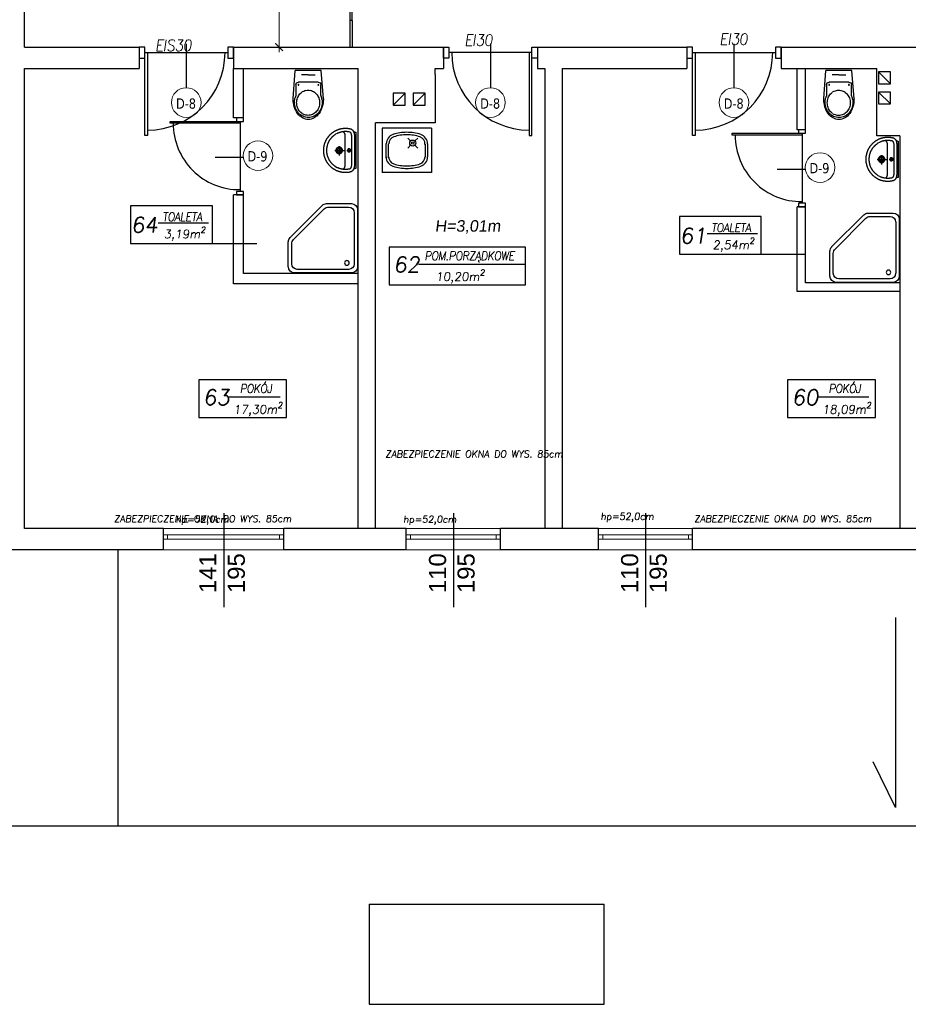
# Model space of a CAD drawing. Header units: millimetres. Extents: x -486876 to 553054, y -140324 to 834178.
# Tile 135 of 155: x -160935 to -150551, y 135655 to 147163. Entities that reach past the tile are written whole.
import ezdxf
from ezdxf.enums import TextEntityAlignment as Align

# ---------------------------------------------------------------- set-up
doc = ezdxf.new("R2010")
doc.units = ezdxf.units.MM
doc.header["$PDSIZE"] = -5
doc.linetypes.add('DASH2', pattern=[0.75, 0.5, -0.25])
for name, color, linetype, lineweight in [('_XREF', 252, 'DASH2', 13), ('XREF$0$linie pomocnicze', 8, 'Continuous', 20), ('XREF$0$okna', 8, 'Continuous', 20), ('XREF$0$ściana nośna', 8, 'Continuous', 30)]:
    doc.layers.add(name, color=color, linetype=linetype, lineweight=lineweight)
for name, color, linetype in [('XREF$0$A-ARM', 8, 'Continuous'), ('XREF$0$DRZWI', 8, 'Continuous'), ('XREF$0$MEBLE', 8, 'Continuous'), ('XREF$0$MEBLE_ŁAZIENKOWE_I_KUCHENNE', 8, 'Continuous'), ('XREF$0$OPIS', 8, 'Continuous'), ('XREF$0$Ppoż', 20, 'Continuous'), ('XREF$0$TABELKA', 8, 'Continuous'), ('XREF$0$WIDOK', 8, 'Continuous'), ('XREF$0$WYMIARY', 9, 'Continuous'), ('XREF$0$ŚCIANY', 8, 'Continuous')]:
    doc.layers.add(name, color=color, linetype=linetype)
doc.styles.add('XREF$0$APLUS', font='arial.ttf', dxfattribs={"width": 0.6})
doc.styles.add('XREF$0$ROMANS', font='romans.shx')
doc.styles.add('XREF$0$Standard', font='arial.ttf')
doc.styles.add('XREF$0$Verdana 0.8', font='verdana.ttf', dxfattribs={"width": 0.8})
doc.dimstyles.new('XREF$0$PORT1_50', dxfattribs={"dimscale": 50, "dimtxt": 0.18, "dimasz": 0.18, "dimexe": 0.12, "dimexo": 0.05, "dimgap": 0.05, "dimtad": 1, "dimdec": 0, "dimrnd": 0.5, "dimdsep": 46, "dimtxsty": 'XREF$0$ROMANS', "dimblk1": 'XREF$0$_ARCHTICK', "dimblk2": 'XREF$0$_ARCHTICK', "dimsah": 1, "dimcen": 0, "dimdle": 0.12, "dimclrt": 7, "dimadec": 0, "dimazin": 0, "dimtfac": 1, "dimtdec": 0, "dimtmove": 2, "dimatfit": 3, "dimldrblk": 'XREF$0$_ARCHTICK', "dimfxl": 0.5, "dimfxlon": 1, "dimtolj": 1, "dimtzin": 0, "dimarcsym": 0})

# ---------------------------------------------------------------- blocks, each defined once
blk = doc.blocks.new('XREF$0$_ARCHTICK')
at = {"color": 0, "linetype": 'ByBlock', "const_width": 0.15}
blk.add_lwpolyline([(-0.5, -0.5), (0.5, 0.5)], dxfattribs=at)
blk = doc.blocks.new('*D597')
at = {"layer": 'Defpoints', "color": 0}
for p in [(3632.6, 17897.2), (3632.6, 17579.2), (3684.1, 17579.2)]:
    blk.add_point(p, dxfattribs=at)
at = {"layer": 'XREF$0$WIDOK', "color": 0, "lineweight": -2}
for p, q in [((3659.1, 17897.2), (3690.1, 17897.2)), ((3684.1, 17903.2), (3684.1, 17573.2)), ((3659.1, 17579.2), (3690.1, 17579.2))]:
    blk.add_line(p, q, dxfattribs=at)
at = {"layer": 'XREF$0$WIDOK', "color": 0, "lineweight": -2, "xscale": 9, "yscale": 9, "zscale": 9}
for p, rotation in [((3684.1, 17897.2), 90), ((3684.1, 17579.2), 270)]:
    blk.add_blockref('XREF$0$_ARCHTICK', p, dxfattribs=dict(at, rotation=rotation))
at = {"layer": 'XREF$0$WIDOK', "color": 7, "insert": (3677.1, 17738.2), "char_height": 9, "attachment_point": 5, "rotation": 90, "style": 'XREF$0$ROMANS'}
blk.add_mtext('\\A1;318', dxfattribs=at)
blk = doc.blocks.new('XREF$0$ubi012_r')
for p, q in [((-2.3, 33.2), (0, 0)), ((0.9, 16.8), (0.9, 29.4)), ((30.2, 29.2), (30.2, 16.8)), ((33.1, 33.2), (30.3, 0)), ((27.1, 13.8), (3.9, 13.8)), ((30.3, 0), (0, 0)), ((15.4, 5.1), (7.5, 5.1)), ((15.4, 5.1), (23.3, 5.1))]:
    blk.add_line(p, q)
for centre in [(3.9, 16.8), (27.1, 16.8)]:
    blk.add_circle(centre, 0.506)
for centre, radius, start, end in [((27.5, 33.8), 29.8, 154.3733, 172.0149), ((18.1, 37.5), 18.8, 148.867, 169.8645), ((20.8, 37.1), 22.3, 133.1777, 154.6258), ((16.6, 38.4), 17, 126.5259, 148.9267), ((17.4, 38), 15.6, 148.867, 169.8645), ((16.1, 38.7), 14.2, 126.5259, 148.9267), ((16.2, 42), 15.5, 105.9445, 133.2542), ((15.6, 39.7), 15.4, 102.4946, 126.4967), ((15.3, 39.9), 12.8, 102.4946, 126.4967), ((15.4, 44.4), 13, 74.6148, 105.3852), ((15.5, 40.4), 14.7, 77.6333, 102.3667), ((15.2, 40.4), 12.2, 77.6333, 102.3667), ((15, 39.9), 12.8, 53.5033, 77.5054), ((15.3, 39.7), 15.4, 53.5033, 77.5054), ((14.6, 42), 15.5, 46.7458, 74.0555), ((14.2, 38.7), 14.2, 31.0733, 53.4741), ((14.3, 38.4), 17, 31.0733, 53.4741), ((10, 37.1), 22.3, 25.3742, 46.8223), ((13, 38), 15.6, 10.1355, 31.133), ((12.8, 37.5), 18.8, 10.1355, 31.133), ((3.2, 33.8), 29.8, 7.9851, 25.6267), ((30.8, 33.2), 33.1, 171.7845, 180.1077), ((18.8, 37.3), 19.5, 169.767, 190.233), ((18, 37.8), 16.2, 169.767, 190.233), ((17.4, 37.7), 15.6, 190.1355, 211.133), ((13, 37.7), 15.6, 328.867, 349.8645), ((12.4, 37.8), 16.2, 0, 10.233), ((12.4, 37.8), 16.2, 349.767, 0), ((12.1, 37.3), 19.5, 0, 10.233), ((12.1, 37.3), 19.5, 349.767, 0), ((-0.1, 33.2), 33.1, 0, 8.2155), ((15.6, 36.6), 16.2, 189.6364, 202.7205), ((-1.7, 29.4), 2.53, 0, 22.7205), ((16.1, 37), 14.2, 211.0733, 233.4741), ((15.3, 35.8), 12.8, 233.5033, 257.5054), ((15.2, 35.3), 12.2, 257.6333, 282.3667), ((15, 35.8), 12.8, 282.4946, 306.4967), ((14.2, 37), 14.2, 306.5259, 328.9267), ((32.7, 29.2), 2.53, 163.1585, 180), ((-13.9, 43.3), 46.1, 343.1585, 348.2524), ((3.9, 16.8), 3.03, 180, 270), ((27.1, 16.8), 3.03, 270, 0)]:
    blk.add_arc(centre, radius, start, end)
blk = doc.blocks.new('XREF$0$KKP-KOLO2-B02X0201')
at = {"layer": 'XREF$0$A-ARM'}
for points in [[(-21.1, 0), (-21.1, -0.5), (-21.2, -1), (-21.3, -1.4), (-21.5, -1.8), (-21.8, -2.1), (-22.1, -2.5)], [(21.1, 0), (0, 0), (-21.1, 0)], [(22.1, -2.5), (21.8, -2.1), (21.5, -1.8), (21.3, -1.4), (21.2, -1), (21.1, -0.5), (21.1, 0)], [(25.3, -12.2), (25.3, -12.5), (25.3, -12.9), (25.3, -13.3), (25.2, -13.6), (25.2, -14), (25.2, -14.4), (25.2, -14.7), (25.1, -15.1), (25.1, -15.4), (25, -15.8), (25, -16.2), (24.9, -16.5), (24.9, -16.9), (24.8, -17.2), (24.7, -17.6), (24.6, -17.9), (24.5, -18.3), (24.5, -18.6), (24.4, -18.9), (24.3, -19.3), (24.2, -19.6), (24.1, -20), (23.9, -20.3), (23.8, -20.6), (23.7, -21), (23.6, -21.3), (23.5, -21.6), (23.3, -21.9), (23.2, -22.3), (23, -22.6), (22.9, -22.9), (22.8, -23.2), (22.6, -23.5), (22.4, -23.8), (22.3, -24.1), (22.1, -24.4), (21.9, -24.7), (21.8, -25), (21.6, -25.3), (21.4, -25.6), (21.2, -25.9), (21, -26.2), (20.8, -26.5), (20.6, -26.8), (20.4, -27.1), (20.2, -27.3), (20, -27.6), (19.8, -27.9), (19.6, -28.2), (19.4, -28.4), (19.1, -28.7), (18.9, -28.9), (18.7, -29.2), (18.5, -29.5), (18.2, -29.7), (18, -30), (17.7, -30.2), (17.5, -30.4), (17.2, -30.7), (17, -30.9), (16.7, -31.1), (16.5, -31.4), (16.2, -31.6), (15.9, -31.8), (15.7, -32), (15.4, -32.2), (15.1, -32.4), (14.8, -32.7), (14.6, -32.9), (14.3, -33.1), (14, -33.2), (13.7, -33.4), (13.4, -33.6), (13.1, -33.8), (12.8, -34), (12.5, -34.2), (12.2, -34.3), (11.9, -34.5), (11.6, -34.7), (11.3, -34.8), (11, -35), (10.7, -35.1), (10.4, -35.3), (10, -35.4), (9.7, -35.5), (9.4, -35.7), (9.1, -35.8), (8.7, -35.9), (8.4, -36.1), (8.1, -36.2), (7.7, -36.3), (7.4, -36.4), (7.1, -36.5), (6.7, -36.6), (6.4, -36.7), (6, -36.8), (5.7, -36.9), (5.3, -36.9), (5, -37), (4.6, -37.1), (4.3, -37.1), (3.9, -37.2), (3.6, -37.3), (3.2, -37.3), (2.9, -37.3), (2.5, -37.4), (2.1, -37.4), (1.8, -37.4), (1.4, -37.5), (1, -37.5), (0.7, -37.5), (0.3, -37.5), (-0.1, -37.5), (-0.1, -37.5), (-0.4, -37.5), (-0.8, -37.5), (-1.2, -37.5), (-1.5, -37.5), (-1.9, -37.4), (-2.3, -37.4), (-2.6, -37.4), (-3, -37.3), (-3.3, -37.3), (-3.7, -37.3), (-4.1, -37.2), (-4.4, -37.1), (-4.8, -37.1), (-5.1, -37), (-5.5, -36.9), (-5.8, -36.9), (-6.2, -36.8), (-6.5, -36.7), (-6.8, -36.6), (-7.2, -36.5), (-7.5, -36.4), (-7.9, -36.3), (-8.2, -36.2), (-8.5, -36.1), (-8.8, -35.9), (-9.2, -35.8), (-9.5, -35.7), (-9.8, -35.5), (-10.1, -35.4), (-10.5, -35.3), (-10.8, -35.1), (-11.1, -35), (-11.4, -34.8), (-11.7, -34.7), (-12, -34.5), (-12.3, -34.3), (-12.6, -34.2), (-12.9, -34), (-13.2, -33.8), (-13.5, -33.6), (-13.8, -33.4), (-14.1, -33.2), (-14.4, -33.1), (-14.7, -32.9), (-15, -32.7), (-15.2, -32.4), (-15.5, -32.2), (-15.8, -32), (-16, -31.8), (-16.3, -31.6), (-16.6, -31.4), (-16.8, -31.1), (-17.1, -30.9), (-17.3, -30.7), (-17.6, -30.4), (-17.8, -30.2), (-18.1, -30), (-18.3, -29.7), (-18.6, -29.5), (-18.8, -29.2), (-19, -28.9), (-19.3, -28.7), (-19.5, -28.4), (-19.7, -28.2), (-19.9, -27.9), (-20.1, -27.6), (-20.3, -27.3), (-20.5, -27.1), (-20.7, -26.8), (-20.9, -26.5), (-21.1, -26.2), (-21.3, -25.9), (-21.5, -25.6), (-21.7, -25.3), (-21.9, -25), (-22, -24.7), (-22.2, -24.4), (-22.4, -24.1), (-22.6, -23.8), (-22.7, -23.5), (-22.9, -23.2), (-23, -22.9), (-23.2, -22.6), (-23.3, -22.3), (-23.4, -21.9), (-23.6, -21.6), (-23.7, -21.3), (-23.8, -21), (-23.9, -20.6), (-24.1, -20.3), (-24.2, -20), (-24.3, -19.6), (-24.4, -19.3), (-24.5, -18.9), (-24.6, -18.6), (-24.7, -18.3), (-24.7, -17.9), (-24.8, -17.6), (-24.9, -17.2), (-25, -16.9), (-25, -16.5), (-25.1, -16.2), (-25.1, -15.8), (-25.2, -15.4), (-25.2, -15.1), (-25.3, -14.7), (-25.3, -14.4), (-25.3, -14), (-25.4, -13.6), (-25.4, -13.3), (-25.4, -12.9), (-25.4, -12.5), (-25.4, -12.2), (-25.4, -12.2), (-25.4, -11.8), (-25.4, -11.4), (-25.4, -10.8), (-25.3, -10.3), (-25.3, -9.8), (-25.3, -9.3), (-25.2, -8.9), (-25.2, -8.5), (-25.1, -8.1), (-25.1, -7.6), (-25, -7.2), (-24.9, -6.8), (-24.8, -6.4), (-24.7, -6.1), (-24.6, -5.7), (-24.5, -5.4), (-24.4, -5.1), (-24.2, -4.8), (-24.1, -4.5), (-23.9, -4.2), (-23.7, -3.9), (-23.6, -3.7), (-23.3, -3.4), (-23.1, -3.2), (-22.9, -3), (-22.6, -2.8), (-22.3, -2.6), (-22, -2.5), (-21.7, -2.3), (-21.3, -2.1), (-20.9, -2), (-20.5, -1.9), (-20.1, -1.7), (-19.7, -1.6), (-19.2, -1.5), (-19.2, -1.5), (-18.8, -1.5), (-18.4, -1.4), (-18, -1.3), (-17.6, -1.3), (-17.2, -1.2), (-16.7, -1.1), (-16.3, -1.1), (-15.8, -1.1), (-15.3, -1), (-14.9, -1), (-14.4, -1), (-0.1, -1), (14.3, -1), (14.8, -1), (15.2, -1), (15.7, -1.1), (16.2, -1.1), (16.6, -1.1), (17.1, -1.2), (17.5, -1.3), (17.9, -1.3), (18.3, -1.4), (18.7, -1.5), (19.1, -1.5), (19.5, -1.6), (20, -1.7), (20.4, -1.9), (20.8, -2), (21.2, -2.1), (21.6, -2.3), (21.9, -2.5), (22.2, -2.6), (22.5, -2.8), (22.8, -3), (23, -3.2), (23.2, -3.4), (23.4, -3.7), (23.6, -3.9), (23.8, -4.2), (24, -4.5), (24.1, -4.8), (24.3, -5.1), (24.4, -5.4), (24.5, -5.7), (24.6, -6.1), (24.7, -6.4), (24.8, -6.8), (24.9, -7.2), (24.9, -7.6), (25, -8.1), (25.1, -8.5), (25.1, -8.9), (25.2, -9.3), (25.2, -9.8), (25.2, -10.3), (25.2, -10.8), (25.3, -11.4), (25.3, -11.8), (25.3, -12.2)], [(-0.1, -33.9), (-0.6, -33.9), (-1.2, -33.9), (-1.7, -33.9), (-2.3, -33.8), (-2.7, -33.8), (-3.1, -33.7), (-3.5, -33.7), (-3.9, -33.6), (-4.3, -33.5), (-4.7, -33.4), (-5.1, -33.3), (-5.5, -33.2), (-5.9, -33.1), (-6.3, -33), (-6.7, -32.9), (-7.1, -32.8), (-7.5, -32.6), (-8, -32.5), (-8.4, -32.3), (-8.8, -32.1), (-9.2, -31.9), (-9.6, -31.7), (-10, -31.5), (-10.4, -31.3), (-10.8, -31.1), (-11.2, -30.9), (-11.5, -30.7), (-11.9, -30.4), (-12.2, -30.2), (-12.6, -30), (-12.9, -29.7), (-13.2, -29.5), (-13.5, -29.2), (-13.9, -29), (-14.2, -28.7), (-14.5, -28.4), (-14.8, -28.1), (-15.1, -27.9), (-15.5, -27.6), (-15.8, -27.2), (-16.1, -26.9), (-16.3, -26.6), (-16.6, -26.3), (-16.9, -25.9), (-17.2, -25.6), (-17.4, -25.2), (-17.7, -24.9), (-18, -24.5), (-18.2, -24.2), (-18.4, -23.8), (-18.7, -23.4), (-19.7, -21.6), (-19.9, -21.2), (-20, -20.8), (-20.2, -20.4), (-20.3, -20.1), (-20.5, -19.7), (-20.6, -19.3), (-20.8, -18.9), (-20.9, -18.5), (-21, -18.1), (-21.1, -17.7), (-21.2, -17.3), (-21.3, -16.9), (-21.4, -16.5), (-21.5, -16.2), (-21.5, -15.8), (-21.6, -15.4), (-21.7, -15), (-21.7, -14.6), (-21.8, -14.1), (-21.8, -13.7), (-21.8, -13.3), (-21.8, -12.9), (-21.8, -12.5), (-21.8, -12.1), (-21.8, -11.7), (-21.8, -11.3), (-21.8, -10.8), (-21.8, -10.4), (-21.8, -10), (-21.7, -9.6), (-21.7, -9.2), (-21.6, -8.7), (-21.6, -8.3), (-21.5, -7.9), (-21.4, -7.5), (-21.3, -7.1), (-21.2, -6.7), (-21.1, -6.4), (-20.9, -6.1), (-20.6, -5.9), (-20.4, -5.7), (-20.1, -5.5), (-19.7, -5.3), (-19.4, -5.2), (-19, -5.1), (-18.6, -5), (-18.2, -4.9), (-17.8, -4.8), (-17.3, -4.7), (-16.9, -4.7), (-16.5, -4.6), (-16.1, -4.6), (-15.7, -4.6), (-15.3, -4.6), (-15, -4.6), (-14.7, -4.6), (-14.4, -4.6), (-0.1, -4.6), (14.3, -4.6), (14.6, -4.6), (14.9, -4.6), (15.2, -4.6), (15.6, -4.6), (16, -4.6), (16.4, -4.6), (16.8, -4.7), (17.2, -4.7), (17.6, -4.8), (18.1, -4.9), (18.5, -5), (18.9, -5.1), (19.3, -5.2), (19.6, -5.3), (20, -5.5), (20.3, -5.7), (20.5, -5.9), (20.8, -6.1), (21, -6.4), (21.1, -6.7), (21.2, -7.1), (21.3, -7.5), (21.4, -7.9), (21.5, -8.3), (21.5, -8.7), (21.6, -9.2), (21.6, -9.6), (21.7, -10), (21.7, -10.4), (21.7, -10.8), (21.7, -11.3), (21.7, -11.7), (21.7, -12.1), (21.7, -12.5), (21.7, -12.9), (21.7, -13.3), (21.7, -13.7), (21.6, -14.1), (21.6, -14.6), (21.6, -15), (21.5, -15.4), (21.4, -15.8), (21.4, -16.2), (21.3, -16.5), (21.2, -16.9), (21.1, -17.3), (21, -17.7), (20.9, -18.1), (20.8, -18.5), (20.6, -18.9), (20.5, -19.3), (20.4, -19.7), (20.2, -20.1), (20.1, -20.4), (19.9, -20.8), (19.8, -21.2), (19.6, -21.6), (19.6, -21.6), (18.6, -23.4), (18.3, -23.8), (18.1, -24.2), (17.8, -24.5), (17.6, -24.9), (17.3, -25.2), (17.1, -25.6), (16.8, -25.9), (16.5, -26.3), (16.2, -26.6), (16, -26.9), (15.7, -27.2), (15.3, -27.6), (15, -27.9), (14.7, -28.1), (14.4, -28.4), (14.1, -28.7), (13.8, -29), (13.4, -29.2), (13.1, -29.5), (12.8, -29.7), (12.4, -30), (12.1, -30.2), (11.8, -30.4), (11.4, -30.7), (11.1, -30.9), (10.7, -31.1), (10.3, -31.3), (9.9, -31.5), (9.5, -31.7), (9.1, -31.9), (8.7, -32.1), (8.3, -32.3), (7.8, -32.5), (7.4, -32.6), (7.4, -32.6), (7, -32.8), (6.6, -32.9), (6.2, -33), (5.8, -33.1), (5.4, -33.2), (5, -33.3), (4.6, -33.4), (4.2, -33.5), (3.8, -33.6), (3.4, -33.7), (3, -33.7), (2.6, -33.8), (2.2, -33.8), (1.6, -33.9), (1.1, -33.9), (0.5, -33.9), (-0.1, -33.9)], [(-2.6, -7.9), (2.5, -7.9)], [(0, -6.1), (0.4, -6.1), (0.9, -6.3), (1.2, -6.6), (1.5, -7), (1.7, -7.4), (1.7, -7.9), (1.7, -8.3), (1.5, -8.7), (1.2, -9.1), (0.9, -9.4), (0.4, -9.6), (0, -9.6), (-0.5, -9.6), (-0.9, -9.4), (-1.3, -9.1), (-1.6, -8.7), (-1.8, -8.3), (-1.8, -7.9), (-1.8, -7.4), (-1.6, -7), (-1.3, -6.6), (-0.9, -6.3), (-0.5, -6.1), (0, -6.1)], [(-0.1, -10.5), (-0.1, -5.5)], [(-21.6, -15.2), (-21.6, -15), (-21.5, -14.8), (-21.5, -14.6), (-21.4, -14.4), (-21.3, -14.2), (-21.2, -14), (-21.1, -13.9), (-21, -13.7), (-20.9, -13.6), (-20.7, -13.4), (-20.5, -13.3), (-20.4, -13.2), (-20.1, -13.1), (-19.9, -13), (-19.6, -12.9), (-19.3, -12.8), (-19, -12.7), (-18.7, -12.6), (-18.3, -12.5), (-17.9, -12.5), (-17.4, -12.4), (-17, -12.4), (-16.4, -12.3), (-15.9, -12.3), (-15.3, -12.2), (-14.7, -12.2), (-14, -12.2), (-13.3, -12.2), (-12.5, -12.2), (-11.7, -12.2)], [(-11.7, -12.2), (-0.1, -12.2), (11.6, -12.2)], [(4.9, -19.3), (-5.9, -19.3)], [(-0.1, -15.4), (0.3, -15.5), (0.7, -15.5), (1.1, -15.6), (1.4, -15.7), (1.8, -15.9), (2.1, -16.1), (2.4, -16.3), (2.6, -16.5), (2.9, -16.8), (3.1, -17.1), (3.3, -17.4), (3.4, -17.8), (3.6, -18.1), (3.7, -18.5), (3.7, -18.8), (3.7, -19.2), (3.7, -19.6), (3.7, -20), (3.6, -20.4), (3.4, -20.7), (3.3, -21), (3.1, -21.4), (2.9, -21.7), (2.6, -21.9), (2.4, -22.2), (2.1, -22.4), (1.8, -22.6), (1.4, -22.7), (1.1, -22.9), (0.7, -23), (0.3, -23), (-0.1, -23), (-0.4, -23), (-0.8, -23), (-1.2, -22.9), (-1.5, -22.7), (-1.9, -22.6), (-2.2, -22.4), (-2.5, -22.2), (-2.7, -21.9), (-3, -21.7), (-3.2, -21.4), (-3.4, -21), (-3.6, -20.7), (-3.7, -20.4), (-3.8, -20), (-3.8, -19.6), (-3.9, -19.2), (-3.8, -18.8), (-3.8, -18.5), (-3.7, -18.1), (-3.6, -17.8), (-3.4, -17.4), (-3.2, -17.1), (-3, -16.8), (-2.7, -16.5), (-2.5, -16.3), (-2.2, -16.1), (-1.9, -15.9), (-1.5, -15.7), (-1.2, -15.6), (-0.8, -15.5), (-0.4, -15.5), (-0.1, -15.4)], [(-0.1, -16.9), (0.4, -16.9), (0.8, -17), (1.1, -17.2), (1.4, -17.5), (1.7, -17.7), (2, -18.1), (2.1, -18.4), (2.2, -18.8), (2.3, -19.2), (2.2, -19.7), (2.1, -20), (2, -20.4), (1.7, -20.7), (1.4, -21), (1.1, -21.2), (0.8, -21.4), (0.4, -21.5), (-0.1, -21.6), (-0.5, -21.5), (-0.9, -21.4), (-1.2, -21.2), (-1.6, -21), (-1.8, -20.7), (-2.1, -20.4), (-2.2, -20), (-2.4, -19.7), (-2.4, -19.2), (-2.4, -18.8), (-2.2, -18.4), (-2.1, -18.1), (-1.8, -17.7), (-1.6, -17.5), (-1.2, -17.2), (-0.9, -17), (-0.5, -16.9), (-0.1, -16.9)], [(-0.1, -24.2), (-0.1, -13.6)], [(11.6, -12.2), (12.4, -12.2), (13.2, -12.2), (13.9, -12.2), (14.6, -12.2), (15.2, -12.2), (15.8, -12.3), (16.3, -12.3), (16.8, -12.4), (17.3, -12.4), (17.8, -12.5), (18.2, -12.5), (18.6, -12.6), (18.9, -12.7), (19.2, -12.8), (19.5, -12.9), (19.8, -13), (20, -13.1), (20.2, -13.2), (20.4, -13.3), (20.6, -13.4), (20.8, -13.6), (20.9, -13.7), (21, -13.9), (21.1, -14), (21.2, -14.2), (21.3, -14.4), (21.4, -14.6), (21.4, -14.8), (21.5, -15), (21.5, -15.2)]]:
    blk.add_lwpolyline(points, dxfattribs=at)
blk = doc.blocks.new('XREF$0$natrysk_03')
for p, q in [((0, 0), (0, -65.9)), ((73.1, 7.1), (7.1, 7.1)), ((69.9, 3.1), (10.5, 3.1)), ((80.2, -28.8), (80.2, 0)), ((4.1, -3.4), (4.1, -62.7)), ((41, -71), (78.1, -33.9)), ((7.1, -73.1), (36, -73.1))]:
    blk.add_line(p, q)
blk.add_lwpolyline([(10.5, -69.1), (33.6, -69.1, 0.198912), (38.6, -67), (74.2, -31.5, 0.198912), (76.3, -26.4), (76.3, -3.4)], format="xyb")
blk.add_circle((11.6, -5.3), 2.64)
for centre, radius, start, end in [((7.1, 0), 7.13, 90, 180), ((10.5, -3.4), 6.42, 90, 180), ((69.9, -3.4), 6.42, 0, 90), ((73.1, 0), 7.13, 0, 90), ((73.1, -28.8), 7.13, 315, 0), ((7.1, -65.9), 7.13, 180, 270), ((10.5, -62.7), 6.42, 180, 270), ((36, -65.9), 7.13, 270, 315)]:
    blk.add_arc(centre, radius, start, end)
blk = doc.blocks.new('XREF')
at = {"layer": 'XREF$0$DRZWI', "ltscale": 0.8}
for p, q in [((3575.6, 17583), (3575.6, 17531.6)), ((3931.1, 17583), (3931.1, 17531.6)), ((4215.6, 17583), (4215.6, 17531.6)), ((3609.5, 17450.5), (3642.2, 17450.5)), ((4266.2, 17436.6), (4299, 17436.6))]:
    blk.add_line(p, q, dxfattribs=at)
at = {"layer": 'XREF$0$DRZWI'}
for p, q in [((3530.3, 17572.7), (3624.2, 17572.7)), ((3620.9, 17572.7), (3624.2, 17572.7)), ((3976.4, 17572.7), (3882.5, 17572.7)), ((3885.8, 17572.7), (3882.5, 17572.7)), ((4170.3, 17572.7), (4264.1, 17572.7)), ((4260.9, 17572.7), (4264.1, 17572.7)), ((3638.5, 17490.1), (3638.5, 17411.5)), ((4295.2, 17476.2), (4295.2, 17397.6)), ((3638.5, 17412.5), (3638.5, 17410.4)), ((4295.2, 17398.6), (4295.2, 17396.5))]:
    blk.add_line(p, q, dxfattribs=at)
for points in [[(3769.6, 17610.1), (3769.6, 17707.6), (3766.6, 17707.6), (3766.6, 17707.6), (3766.6, 17610.1)], [(3527.1, 17572.7), (3530.3, 17572.7), (3530.3, 17475.7), (3527.1, 17475.7), (3527.1, 17566.3), (3527.1, 17579.2), (3520.6, 17579.2), (3520.6, 17566.3), (3527.1, 17566.3)], [(3979.6, 17572.7), (3976.4, 17572.7), (3976.4, 17475.7), (3979.6, 17475.7), (3979.6, 17566.3), (3979.6, 17579.2), (3986.1, 17579.2), (3986.1, 17566.3), (3979.6, 17566.3)], [(4167.1, 17572.7), (4170.3, 17572.7), (4170.3, 17475.7), (4167.1, 17475.7), (4167.1, 17566.3), (4167.1, 17579.2), (4160.6, 17579.2), (4160.6, 17566.3), (4167.1, 17566.3)], [(3638.5, 17492.2), (3638.5, 17490.1), (3556.8, 17490.1), (3556.8, 17492.2), (3634.4, 17492.2), (3642.6, 17492.2), (3642.6, 17496.3), (3634.4, 17496.3), (3634.4, 17492.2)], [(4295.2, 17478.3), (4295.2, 17476.2), (4213.5, 17476.2), (4213.5, 17478.3), (4291.1, 17478.3), (4299.3, 17478.3), (4299.3, 17482.4), (4291.1, 17482.4), (4291.1, 17478.3)]]:
    blk.add_lwpolyline(points, dxfattribs=at)
at = {"layer": 'XREF$0$DRZWI', "ltscale": 0.8}
for points in [[(3624.2, 17566.3), (3630.6, 17566.3), (3630.6, 17579.2), (3624.2, 17579.2)], [(3882.5, 17566.3), (3876.1, 17566.3), (3876.1, 17579.2), (3882.5, 17579.2)], [(4264.1, 17566.3), (4270.6, 17566.3), (4270.6, 17579.2), (4264.1, 17579.2)], [(3634.4, 17410.4), (3634.4, 17406.3), (3642.6, 17406.3), (3642.6, 17410.4)], [(4291.1, 17396.5), (4291.1, 17392.4), (4299.3, 17392.4), (4299.3, 17396.5)]]:
    blk.add_lwpolyline(points, close=True, dxfattribs=at)
at = {"layer": 'XREF$0$DRZWI'}
for centre, radius, start, end in [((3530.3, 17572.7), 90.6, 270, 0), ((3976.4, 17572.7), 90.6, 180, 270), ((4170.3, 17572.7), 90.6, 270, 0), ((3637.6, 17489.7), 77.2, 179.6507, 270.6822), ((4294.3, 17475.8), 77.2, 179.6507, 270.6822)]:
    blk.add_arc(centre, radius, start, end, dxfattribs=at)
at = {"layer": 'XREF$0$linie pomocnicze'}
for p, q in [((3866.4, 17546.9), (3866.4, 17490.5)), ((3866.4, 17490.5), (3798.5, 17490.5))]:
    blk.add_line(p, q, dxfattribs=at)
at = {"layer": 'XREF$0$MEBLE', "ltscale": 1.2}
for p, q in [((3862.3, 17484.4), (3804.4, 17484.4)), ((3804.4, 17484.4), (3804.4, 17432.5)), ((3862.3, 17484.4), (3804.4, 17484.4)), ((3804.4, 17484.4), (3804.4, 17432.5)), ((3862.3, 17484.4), (3862.3, 17432.5)), ((3862.3, 17484.4), (3862.3, 17432.5)), ((3837.8, 17469.4), (3834.5, 17472.7)), ((3837.8, 17469.4), (3834.5, 17472.7)), ((3842.8, 17469.4), (3846.1, 17472.7)), ((3842.8, 17469.4), (3846.1, 17472.7)), ((3809.2, 17449.6), (3809.2, 17466)), ((3809.2, 17449.6), (3809.2, 17466)), ((3812.1, 17449.6), (3812.1, 17466)), ((3812.1, 17449.6), (3812.1, 17466)), ((3837.8, 17464.4), (3834.5, 17461.1)), ((3837.8, 17464.4), (3834.5, 17461.1)), ((3842.8, 17464.4), (3846.1, 17461.1)), ((3842.8, 17464.4), (3846.1, 17461.1)), ((3854.6, 17465.5), (3854.6, 17450.7)), ((3854.6, 17465.5), (3854.6, 17450.7)), ((3857.5, 17466), (3857.5, 17450.7)), ((3857.5, 17466), (3857.5, 17450.7)), ((3862.3, 17432.5), (3804.4, 17432.5)), ((3862.3, 17432.5), (3804.4, 17432.5))]:
    blk.add_line(p, q, dxfattribs=at)
for radius in [3.54, 3.54, 1.42, 1.42]:
    blk.add_circle((3840.3, 17466.9), radius, dxfattribs=at)
for centre, radius, start, end in [((3820.7, 17466), 11.4, 107.877, 179.7877), ((3820.7, 17466), 11.4, 107.877, 179.7877), ((3820.7, 17466), 8.53, 107.9046, 179.7154), ((3820.7, 17466), 8.53, 107.9046, 179.7154), ((3833.4, 17426.4), 53.1, 90, 107.7958), ((3833.4, 17426.4), 53.1, 90, 107.7958), ((3833.4, 17426.4), 50.2, 90, 107.7958), ((3833.4, 17426.4), 50.2, 90, 107.7958), ((3821.4, 17466.6), 9.33, 90, 90.0277), ((3821.4, 17466.6), 9.33, 90, 90.0277), ((3833.4, 17426.4), 53.1, 72.2042, 90), ((3833.4, 17426.4), 53.1, 72.2042, 90), ((3833.4, 17426.4), 50.2, 72.2042, 90), ((3833.4, 17426.4), 50.2, 72.2042, 90), ((3846.1, 17466), 8.49, 356.1642, 72.2042), ((3846.1, 17466), 8.49, 356.1642, 72.2042), ((3846.1, 17466), 11.4, 360, 72.2042), ((3846.1, 17466), 11.4, 360, 72.2042), ((3820.6, 17450.7), 11.4, 180, 252.2042), ((3820.6, 17450.7), 11.4, 180, 252.2042), ((3820.6, 17450.7), 8.49, 180, 252.2042), ((3820.6, 17450.7), 8.49, 180, 252.2042), ((3846.1, 17450.7), 8.49, 287.7958, 360), ((3846.1, 17450.7), 8.49, 287.7958, 360), ((3846.1, 17450.7), 11.4, 287.7958, 360), ((3846.1, 17450.7), 11.4, 287.7958, 360), ((3833.4, 17490.4), 53.1, 252.2042, 270), ((3833.4, 17490.4), 53.1, 252.2042, 270), ((3833.4, 17490.4), 50.2, 252.2042, 270), ((3833.4, 17490.4), 50.2, 252.2042, 270), ((3833.4, 17490.4), 50.2, 270, 287.7958), ((3833.4, 17490.4), 50.2, 270, 287.7958), ((3833.4, 17490.4), 53.1, 270, 287.7958), ((3833.4, 17490.4), 53.1, 270, 287.7958)]:
    blk.add_arc(centre, radius, start, end, dxfattribs=at)
at = {"layer": 'XREF$0$okna'}
for p, q in [((3689.7, 17016.4), (3548.8, 17016.4)), ((3942.7, 17016.4), (3832.7, 17016.4)), ((4167.3, 17016.4), (4057.3, 17016.4)), ((3553.8, 17008.9), (3689.7, 17008.9)), ((3689.7, 17003.9), (3553.8, 17003.9)), ((3837.7, 17008.9), (3942.7, 17008.9)), ((3942.7, 17003.9), (3837.7, 17003.9)), ((4062.3, 17008.9), (4167.3, 17008.9)), ((4167.3, 17003.9), (4062.3, 17003.9)), ((3548.8, 16991.4), (3689.7, 16991.4)), ((3832.7, 16991.4), (3942.7, 16991.4)), ((4057.3, 16991.4), (4167.3, 16991.4))]:
    blk.add_line(p, q, dxfattribs=at)
for points in [[(3553.8, 17003.9), (3548.8, 17003.9), (3548.8, 17008.9), (3553.8, 17008.9)], [(3689.7, 17003.9), (3684.7, 17003.9), (3684.7, 17008.9), (3689.7, 17008.9)], [(3837.7, 17003.9), (3832.7, 17003.9), (3832.7, 17008.9), (3837.7, 17008.9)], [(3942.7, 17003.9), (3937.7, 17003.9), (3937.7, 17008.9), (3942.7, 17008.9)], [(4062.3, 17003.9), (4057.3, 17003.9), (4057.3, 17008.9), (4062.3, 17008.9)], [(4167.3, 17003.9), (4162.3, 17003.9), (4162.3, 17008.9), (4167.3, 17008.9)]]:
    blk.add_lwpolyline(points, close=True, dxfattribs=at)
for centre in [(3575.6, 17514.3), (3931, 17514.3), (4215.5, 17514.3), (3659.4, 17452.2), (4316.2, 17438.3)]:
    blk.add_circle(centre, 17.3, dxfattribs=at)
at = {"layer": 'XREF$0$OPIS'}
for p, q in [((3542.9, 17373.8), (3601.7, 17373.8)), ((4184.3, 17361.1), (4243.2, 17361.1)), ((3847.1, 17325.5), (3972.2, 17325.5)), ((3624.9, 17170.3), (3685.2, 17170.3)), ((4312.9, 17170.3), (4373.2, 17170.3)), ((3619.3, 17034.5), (3619.3, 16924.6)), ((3887.7, 17034.5), (3887.7, 16924.6)), ((4112.3, 17034.5), (4112.3, 16924.6)), ((4404.2, 16912.5), (4404.2, 16690.3)), ((4404.2, 16690.3), (4378.2, 16743.6))]:
    blk.add_line(p, q, dxfattribs=at)
for points in [[(3606.2, 17393.7), (3510.6, 17393.7), (3510.6, 17349.6), (3606.2, 17349.6)], [(4247.6, 17381.1), (4152.1, 17381.1), (4152.1, 17336.9), (4247.6, 17336.9)], [(3972.2, 17345.4), (3812.6, 17345.4), (3812.6, 17301.3), (3972.2, 17301.3)], [(3692.9, 17190.3), (3590.3, 17190.3), (3590.3, 17146.1), (3692.9, 17146.1)], [(4380.9, 17190.3), (4278.3, 17190.3), (4278.3, 17146.1), (4380.9, 17146.1)]]:
    blk.add_lwpolyline(points, close=True, dxfattribs=at)
at = {"layer": 'XREF$0$Ppoż'}
for p, q in [((3766.6, 17610.1), (3766.6, 17579.2)), ((3769.6, 17610.1), (3766.6, 17610.1)), ((3769.6, 17610.1), (3766.6, 17610.1)), ((3769.6, 17610.1), (3769.6, 17579.2))]:
    blk.add_line(p, q, dxfattribs=at)
at = {"layer": 'XREF$0$WIDOK'}
for p, q in [((3495.7, 16991.4), (3495.7, 16668.5)), ((3495.7, 16668.5), (2045.4, 16668.5)), ((5825.3, 16668.5), (3347.9, 16668.5)), ((3789.2, 16577.2), (3789.2, 16460.3)), ((3789.2, 16577.2), (4064.1, 16577.2)), ((4064.1, 16460.3), (4064.1, 16577.2)), ((3789.2, 16542.8), (3789.2, 16460.3)), ((4064.1, 16460.3), (4064.1, 16542.8)), ((3789.2, 16460.3), (4064.1, 16460.3))]:
    blk.add_line(p, q, dxfattribs=at)
at = {"layer": 'XREF$0$WYMIARY'}
for p, q in [((3606.2, 17349.6), (3657.9, 17349.6)), ((4247.6, 17336.9), (4299.3, 17336.9))]:
    blk.add_line(p, q, dxfattribs=at)
at = {"layer": 'XREF$0$ściana nośna'}
for p, q in [((3386.6, 17579.2), (3520.6, 17579.2)), ((3520.6, 17579.2), (3520.6, 17554.2)), ((3630.6, 17579.2), (3876.1, 17579.2)), ((3630.6, 17579.2), (3630.6, 17554.2)), ((3876.1, 17579.2), (3876.1, 17554.2)), ((3986.1, 17579.2), (4160.6, 17579.2)), ((3986.1, 17579.2), (3986.1, 17554.2)), ((4160.6, 17579.2), (4160.6, 17554.2)), ((4270.6, 17579.2), (4573.9, 17579.2)), ((4270.6, 17579.2), (4270.6, 17554.2)), ((3386.6, 17554.2), (3520.6, 17554.2)), ((3630.6, 17554.2), (3776.6, 17554.2)), ((3630.6, 17496.3), (3630.6, 17554.2)), ((3642.6, 17496.3), (3642.6, 17554.2)), ((3776.6, 17016.4), (3776.6, 17554.2)), ((3866.4, 17554.2), (3876.1, 17554.2)), ((3866.4, 17546.9), (3866.4, 17554.2)), ((3986.1, 17554.2), (3994.7, 17554.2)), ((3994.7, 17554.2), (3994.7, 17016.4)), ((4014.7, 17554.2), (4160.6, 17554.2)), ((4014.7, 17554.2), (4014.7, 17016.4)), ((4270.6, 17554.2), (4382.6, 17554.2)), ((4289.3, 17482.4), (4289.3, 17554.2)), ((4299.3, 17482.4), (4299.3, 17554.2)), ((4382.6, 17475.4), (4382.6, 17554.2)), ((3866.4, 17546.9), (3866.4, 17490.5)), ((3642.6, 17496.3), (3630.6, 17496.3)), ((3642.6, 17496.3), (3632.6, 17496.3)), ((3642.6, 17496.3), (3632.6, 17496.3)), ((3866.4, 17490.5), (3796.6, 17490.5)), ((3796.6, 17016.4), (3796.6, 17490.5)), ((4299.3, 17482.4), (4289.3, 17482.4)), ((4299.3, 17482.4), (4289.3, 17482.4)), ((4299.3, 17482.4), (4289.3, 17482.4)), ((4409.3, 17475.4), (4382.6, 17475.4)), ((4409.3, 17475.4), (4409.3, 17016.4)), ((3630.6, 17302.4), (3630.6, 17406.3)), ((3642.6, 17406.3), (3630.6, 17406.3)), ((3642.6, 17314.4), (3642.6, 17406.3)), ((4289.3, 17293.4), (4289.3, 17392.4)), ((4299.3, 17392.4), (4289.3, 17392.4)), ((4299.3, 17303.4), (4299.3, 17392.4)), ((3776.6, 17314.4), (3642.6, 17314.4)), ((3776.6, 17302.4), (3630.6, 17302.4)), ((4409.3, 17303.4), (4299.3, 17303.4)), ((4409.3, 17293.4), (4289.3, 17293.4)), ((3548.8, 16991.4), (3548.8, 17016.4)), ((3689.7, 16991.4), (3689.7, 17016.4)), ((3832.7, 16991.4), (3832.7, 17016.4)), ((3942.7, 16991.4), (3942.7, 17016.4)), ((4057.3, 16991.4), (4057.3, 17016.4)), ((4167.3, 16991.4), (4167.3, 17016.4))]:
    blk.add_line(p, q, dxfattribs=at)
for points in [[(3548.8, 16991.4), (3361.6, 16991.4), (3361.6, 18321.7), (3674.7, 18321.7)], [(3386.6, 17579.2), (3386.6, 17694)], [(3548.8, 17016.4), (3386.6, 17016.4), (3386.6, 17554.2)], [(3832.7, 17016.4), (3689.7, 17016.4)], [(4057.3, 17016.4), (3942.7, 17016.4)], [(4604.9, 17016.4), (4167.3, 17016.4)], [(3832.7, 16991.4), (3689.7, 16991.4)], [(4057.3, 16991.4), (3942.7, 16991.4)], [(4604.9, 16991.4), (4167.3, 16991.4)]]:
    blk.add_lwpolyline(points, dxfattribs=at)
at = {"layer": 'XREF$0$ŚCIANY'}
for p, q in [((4398.5, 17536), (4384.5, 17550)), ((3817.2, 17511.1), (3831.2, 17525.1)), ((3840.6, 17511.1), (3854.6, 17525.1)), ((4398.5, 17512.6), (4384.5, 17526.6))]:
    blk.add_line(p, q, dxfattribs=at)
for points in [[(4398.5, 17550), (4384.5, 17550), (4384.5, 17536), (4398.5, 17536)], [(3831.2, 17511.1), (3831.2, 17525.1), (3817.2, 17525.1), (3817.2, 17511.1)], [(3854.6, 17511.1), (3854.6, 17525.1), (3840.6, 17525.1), (3840.6, 17511.1)], [(4398.5, 17526.6), (4384.5, 17526.6), (4384.5, 17512.6), (4398.5, 17512.6)]]:
    blk.add_lwpolyline(points, close=True, dxfattribs=at)
at = {"layer": 'XREF$0$A-ARM', "xscale": -1.007999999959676, "yscale": 1.007999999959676, "zscale": 1.007999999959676, "rotation": 270}
for p in [(3773.7, 17458.4), (4407.5, 17448)]:
    blk.add_blockref('XREF$0$KKP-KOLO2-B02X0201', p, dxfattribs=at)
at = {"layer": 'XREF$0$MEBLE_ŁAZIENKOWE_I_KUCHENNE', "ltscale": 1.2, "xscale": -1, "rotation": 180}
for p in [(3702.8, 17551.9), (4322.9, 17551.8)]:
    blk.add_blockref('XREF$0$ubi012_r', p, dxfattribs=at)
at = {"layer": 'XREF$0$TABELKA', "xscale": -1.010101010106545, "yscale": 1.010101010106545, "zscale": 1.010101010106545, "rotation": 270}
for p in [(3768.7, 17315.1), (4401.5, 17304.1)]:
    blk.add_blockref('XREF$0$natrysk_03', p, dxfattribs=at)
at = {"style": 'XREF$0$APLUS'}
blk.add_attdef('165', text='', height=12.9, rotation=90, dxfattribs=at).set_placement((5850.3, 4086.9), align=Align.TOP_CENTER)
blk.add_attdef('70', text='', height=12.9, rotation=90, dxfattribs=at).set_placement((5846.7, 4087), align=Align.BOTTOM_CENTER)
at = {"layer": 'XREF$0$DRZWI', "style": 'XREF$0$APLUS'}
for tag, height, p in [('90', 10.6, (3968.1, 17970.8)), ('90', 10.6, (4273.7, 17907.6)), ('90', 10.6, (4647.1, 17907.6)), ('90', 10.6, (4995.7, 17907.6)), ('90', 10.6, (5345, 17907.6)), ('90', 8.24, (3625.9, 17450.5)), ('90', 8.24, (4282.6, 17436.6)), ('90', 8.24, (4577.8, 17436.6)), ('90', 8.24, (5003.1, 17436.6)), ('90', 8.24, (5301, 17436.6)), ('90', 8.24, (5625.6, 17351)), ('110', 12.9, (3772.7, 10725)), ('100', 12.9, (3763.8, 10003.4)), ('90', 10.6, (3383.4, 9922)), ('83', 10.6, (4118.7, 4184))]:
    blk.add_attdef(tag, text='', height=height, dxfattribs=at).set_placement(p, align=Align.BOTTOM_CENTER)
for tag, height, p in [('200', 10.6, (3968, 17967.9)), ('200', 10.6, (4273.6, 17904.7)), ('200', 10.6, (4647, 17904.7)), ('200', 10.6, (4995.6, 17904.7)), ('200', 10.6, (5344.9, 17904.7)), ('200', 8.24, (3625.9, 17448.3)), ('200', 8.24, (4282.6, 17434.4)), ('200', 8.24, (4577.8, 17434.4)), ('200', 8.24, (5003.1, 17434.4)), ('200', 8.24, (5301, 17434.4)), ('200', 8.24, (5625.6, 17348.7)), ('210', 12.9, (3772.6, 10721.5)), ('200', 12.9, (3763.8, 9999.8)), ('200', 10.6, (3383.3, 9919.1)), ('178', 10.6, (4118.6, 4181.1))]:
    blk.add_attdef(tag, text='', height=height, dxfattribs=at).set_placement(p, align=Align.TOP_CENTER)
for tag, height, p in [('96', 10.6, (4202, 17787.4)), ('100', 10.6, (5719.8, 17787.4)), ('100', 12.9, (4040.5, 17776.3)), ('100', 12.9, (4599.3, 17777)), ('100', 12.9, (4948, 17777)), ('100', 12.9, (5297.4, 17777)), ('100', 12.9, (3575.6, 17557.2)), ('100', 12.9, (3932.3, 17557.2)), ('100', 12.9, (4215.6, 17557.2)), ('100', 12.9, (4630.2, 17557.2)), ('100', 12.9, (4954.9, 17557.2)), ('100', 12.9, (5353.3, 17557.2)), ('100', 12.9, (5612.4, 17557.2)), ('90', 11.8, (4712.9, 10187.3)), ('90', 11.8, (4933.8, 10129.1)), ('90', 11.8, (5359.8, 10117.2)), ('120', 13.5, (3472.1, 9987.9)), ('90', 11.8, (4206.2, 4035.8))]:
    blk.add_attdef(tag, text='', height=height, rotation=90, dxfattribs=at).set_placement(p, align=Align.BOTTOM_CENTER)
for tag, height, p in [('205', 10.6, (4204.9, 17787.3)), ('210', 10.6, (5722.6, 17787.3)), ('210', 12.9, (4044.1, 17776.2)), ('210', 12.9, (4602.9, 17776.8)), ('210', 12.9, (4951.5, 17776.8)), ('210', 12.9, (5301, 17776.8)), ('210', 12.9, (3579.2, 17557)), ('210', 12.9, (3935.9, 17557)), ('210', 12.9, (4219.1, 17557)), ('210', 12.9, (4633.7, 17557)), ('210', 12.9, (4958.4, 17557)), ('210', 12.9, (5356.8, 17557)), ('210', 12.9, (5615.9, 17557)), ('200', 11.8, (4716.1, 10187.1)), ('200', 11.8, (4937, 10129)), ('200', 11.8, (5363, 10117.1)), ('210', 13.5, (3475.8, 9987.9)), ('170', 11.8, (4209.4, 4035.7))]:
    blk.add_attdef(tag, text='', height=height, rotation=90, dxfattribs=at).set_placement(p, align=Align.TOP_CENTER)
at = {"layer": 'XREF$0$OPIS', "attachment_point": 1, "style": 'XREF$0$Standard'}
for s, width, insert, char_height in [('\\A1;{\\Fromans|c238;\\Q8;64}', 79.024, (3511.3, 17380.3), 18), ('\\A1;{\\Fromans|c238;\\Q8;\\W0.9;\\T0.95;TOALETA}', 79.024, (3547.7, 17385.7), 10), ('\\A1;{\\Fromans|c238;\\Q8;3,19m\\H0.7x;\\S2^ ;}', 79.024, (3549.3, 17369), 10), ('\\A1;{\\Fromans|c238;\\Q8;61}', 79.024, (4152.7, 17367.6), 18), ('\\A1;{\\Fromans|c238;\\Q8;\\W0.9;\\T0.95;TOALETA}', 79.024, (4189.1, 17373.1), 10), ('\\A1;{\\Fromans|c238;\\Q8;2,54m\\H0.7x;\\S2^ ;}', 79.024, (4190.7, 17356.3), 10), ('\\A1;{\\Fromans|c238;\\Q8;62}', 79.024, (3817.8, 17333.9), 18), ('\\A1;{\\Fromans|c238;\\Q8;\\W0.9;\\T0.95;POM.PORZĄDKOWE}', 144.893, (3854, 17340.1), 10), ('\\A1;{\\Fromans|c238;\\Q8;10,20m\\H0.7x;\\S2^ ;}', 79.024, (3867, 17319.2), 10), ('\\A1;{\\Fromans|c238;\\Q8;\\W0.9;\\T0.95;POKÓJ}', 79.024, (3638.2, 17185), 10), ('\\A1;{\\Fromans|c238;\\Q8;\\W0.9;\\T0.95;POKÓJ}', 79.024, (4326.2, 17185), 10), ('\\A1;{\\Fromans|c238;\\Q8;63}', 79.024, (3595.5, 17178.7), 18), ('\\A1;{\\Fromans|c238;\\Q8;60}', 79.024, (4283.5, 17178.7), 18), ('\\A1;{\\Fromans|c238;\\Q8;17,30m\\H0.7x;\\S2^ ;}', 79.024, (3630.7, 17164), 10), ('\\A1;{\\Fromans|c238;\\Q8;18,09m\\H0.7x;\\S2^ ;}', 79.024, (4318.7, 17164), 10)]:
    blk.add_mtext_dynamic_manual_height_columns(s, width=width, gutter_width=1, heights=[0], dxfattribs=dict(at, insert=insert, char_height=char_height))
at = {"layer": 'XREF$0$OPIS', "ltscale": 1.2, "insert": (3866.1, 17376.8), "char_height": 13.44, "width": 367.721, "attachment_point": 1, "style": 'XREF$0$Standard'}
blk.add_mtext('{\\Q7;H=3,01m}', dxfattribs=at)
at = {"layer": 'XREF$0$OPIS', "char_height": 20, "attachment_point": 1, "rotation": 90, "style": 'XREF$0$Standard'}
for s, insert in [('141\\P195', (3590.7, 16940.9)), ('110\\P195', (3859.2, 16940.9)), ('110\\P195', (4083.7, 16940.9))]:
    blk.add_mtext_dynamic_manual_height_columns(s, width=34.678, gutter_width=12.5, heights=[0], dxfattribs=dict(at, insert=insert))
at = {"layer": 'XREF$0$Ppoż', "style": 'XREF$0$Verdana 0.8', "width": 0.8}
for s, p in [('D-8', (3575.3, 17513.1)), ('D-8', (3930.7, 17513.1)), ('D-8', (4215.3, 17513.1)), ('D-9', (3658.8, 17451.5)), ('D-9', (4315.5, 17437.6))]:
    blk.add_text(s, height=12, rotation=360, dxfattribs=at).set_placement(p, align=Align.MIDDLE_CENTER)
at = {"layer": 'XREF$0$Ppoż', "char_height": 13.2, "attachment_point": 1, "style": 'XREF$0$Standard'}
for s, insert in [('\\A1;{\\Fromans|c238;\\Q8;\\W0.9;\\T0.95;EIS30}', (3539.1, 17587.7)), ('\\A1;{\\Fromans|c238;\\Q8;\\W0.9;\\T0.95;EI30}', (3900.6, 17593.8)), ('\\A1;{\\Fromans|c238;\\Q8;\\W0.9;\\T0.95;EI30}', (4198.7, 17595))]:
    blk.add_mtext_dynamic_manual_height_columns(s, width=246.39, gutter_width=1, heights=[0], dxfattribs=dict(at, insert=insert))
at = {"layer": 'XREF$0$WYMIARY', "char_height": 8, "attachment_point": 7, "style": 'XREF$0$ROMANS'}
for s, insert, width in [('{\\Q7;ZABEZPIECZENIE OKNA DO WYS. 85cm}', (3808.2, 17099.6), 235.371), ('{\\Q7;hp=52,0cm}', (4059.7, 17023.9), 174.628), ('{\\Q7;ZABEZPIECZENIE OKNA DO WYS. 85cm}', (3491.1, 17023.8), 235.371), ('{\\Q7;hp=52,0cm}', (3563.2, 17020.6), 174.628), ('{\\Q7;hp=52,0cm}', (3829.1, 17020.6), 174.628), ('{\\Q7;ZABEZPIECZENIE OKNA DO WYS. 85cm}', (4169.1, 17023.8), 235.371)]:
    blk.add_mtext(s, dxfattribs=dict(at, insert=insert, width=width))
at = {"layer": 'XREF$0$WIDOK'}
dim = blk.add_linear_dim(base=(3684.1, 17579.2), p1=(3632.6, 17897.2), p2=(3632.6, 17579.2), angle=90, dimstyle='XREF$0$PORT1_50', dxfattribs=at)
dim.commit()
dim.dimension.update_dxf_attribs({"geometry": '*D597', "text_midpoint": (3677.1, 17738.2)})

msp = doc.modelspace()

# ---------------------------------------------------------------- block references
at = {"layer": '_XREF', "xscale": 10, "yscale": 10, "zscale": 10}
msp.add_blockref('XREF', (-194744.7507, -28948.20066), dxfattribs=at)

doc.saveas('drawing.dxf')
